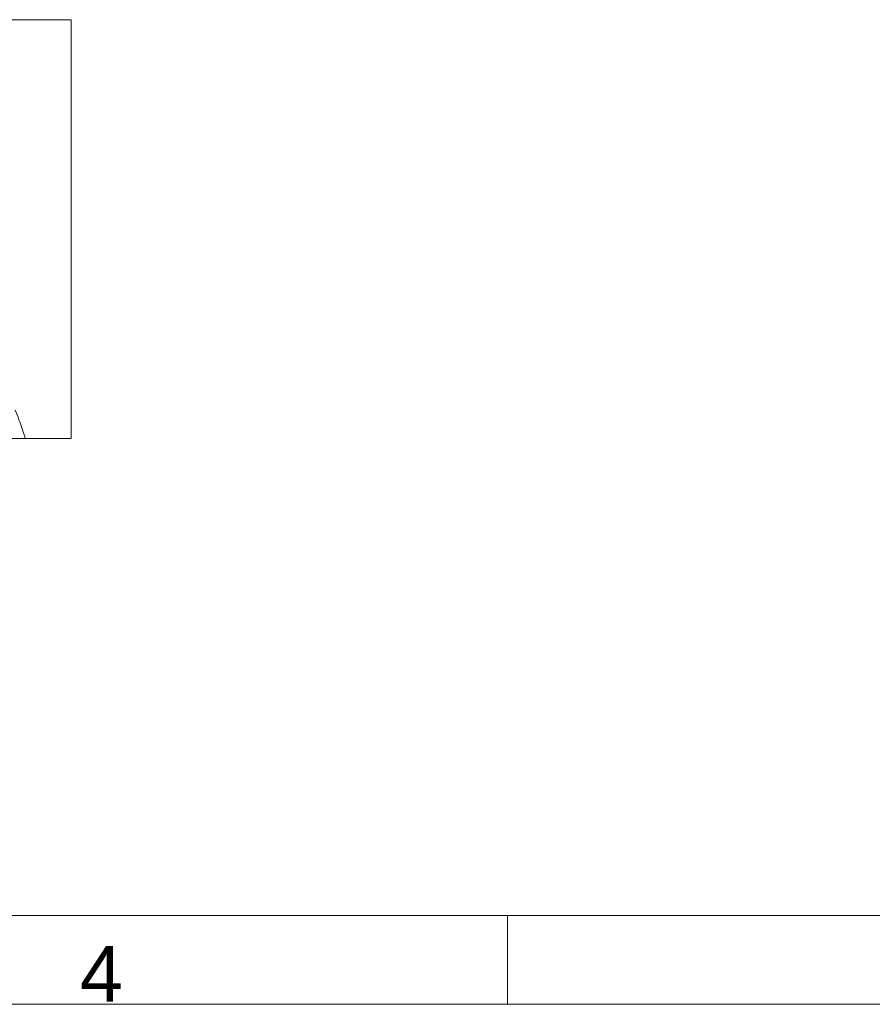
# Model space of a CAD drawing. Header units: millimetres. Extents: x 0 to 594, y 0 to 420.
# Tile 22 of 256: x 290 to 367, y 0 to 89. Entities that reach past the tile are written whole.
import ezdxf

# ---------------------------------------------------------------- set-up
doc = ezdxf.new("R2010")
doc.units = ezdxf.units.MM
doc.layers.add('1', color=7, linetype='Continuous', true_color=0xffffff)
doc.layers.add('256', color=7, linetype='Continuous', true_color=0xffffff)
doc.styles.add('Arial', font='txt')

msp = doc.modelspace()

# ---------------------------------------------------------------- linework, layer by layer
at = {"layer": '1', "color": 8, "linetype": 'Continuous', "lineweight": 18}
for p, q in [((294.808, 88.799), (140.448, 88.799)), ((294.808, 88.799), (294.808, 51.022)), ((140.448, 51.022), (294.808, 51.022))]:
    msp.add_line(p, q, dxfattribs=at)
at = {"layer": '1', "color": 155, "linetype": 'Continuous', "lineweight": 18}
msp.add_open_spline([(290.661, 51.022), (290.625, 51.139), (290.526, 51.462), (290.339, 52.031), (290.078, 52.77), (289.873, 53.299), (289.758, 53.584)], degree=3, knots=[0, 0, 0, 0, 0.134517, 0.372717, 0.661212, 1, 1, 1, 1], dxfattribs=at)
at = {"layer": '256', "color": 163, "linetype": 'Continuous', "lineweight": 18}
for p, q in [((586, 8), (8, 8)), ((334.156, 8), (334.156, 0)), ((594, 0), (0, 0))]:
    msp.add_line(p, q, dxfattribs=at)

# ---------------------------------------------------------------- texts
at = {"layer": '256', "color": 18, "linetype": 'Continuous', "lineweight": 13, "insert": (295.573, 0.245), "char_height": 5, "attachment_point": 7, "line_spacing_factor": 1.047437, "style": 'Arial'}
msp.add_mtext('\\fArial|b0|i0;\\W1.0000;4', dxfattribs=at)

doc.saveas('drawing.dxf')
